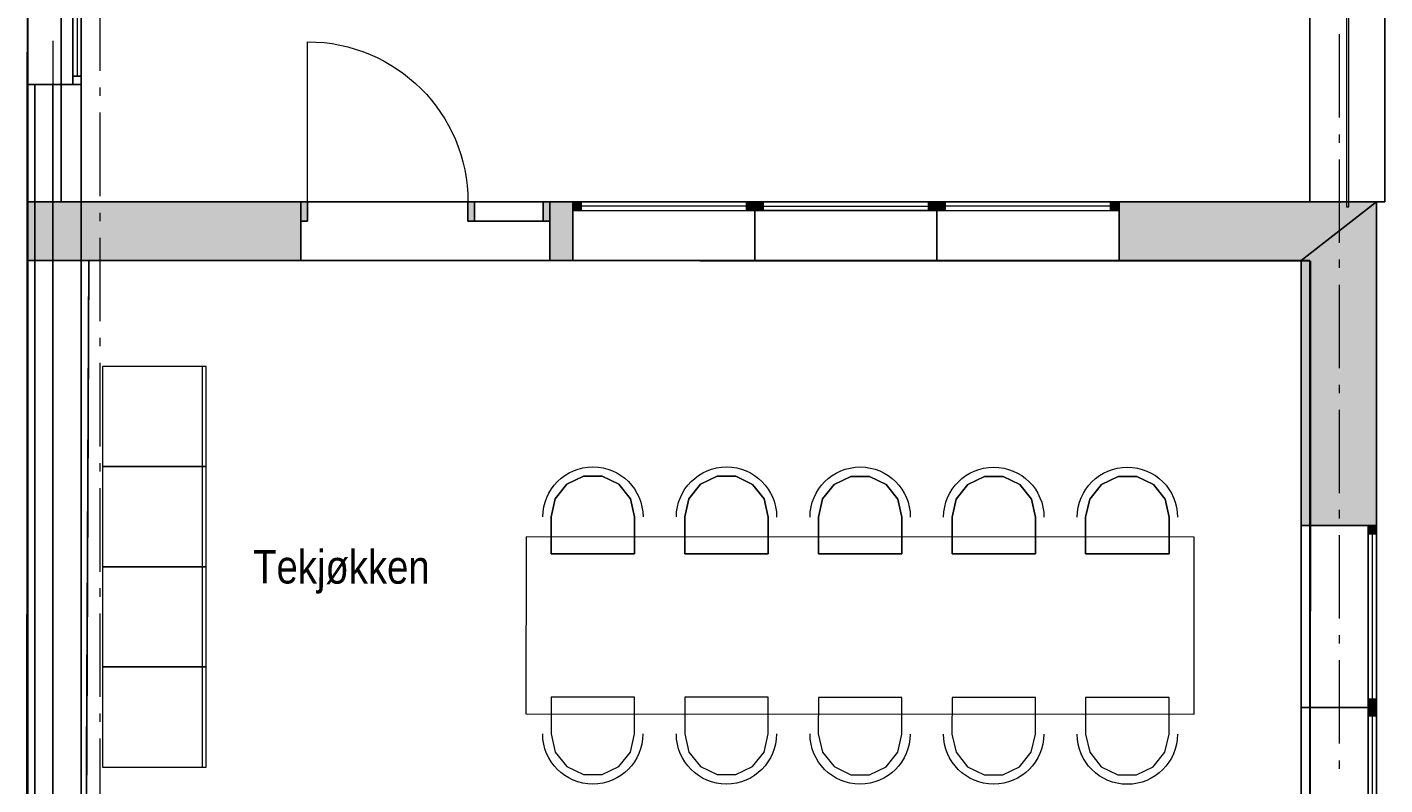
# Model space of a CAD drawing. Extents: x 16 to 1175, y 16 to 826.
# Tile 211 of 217: x 952 to 1068, y 366 to 431. Entities that reach past the tile are written whole.
import ezdxf

# ---------------------------------------------------------------- set-up
doc = ezdxf.new("R2010")
doc.units = 0
doc.header["$MEASUREMENT"] = 0
doc.layers.add('Layer 1', color=7, linetype='Continuous', lineweight=0)

# ---------------------------------------------------------------- blocks, each defined once
blk = doc.blocks.new('Block_70')
at = {"layer": 'Layer 1', "color": 18, "lineweight": 5, "true_color": 0x000000}
blk.add_open_spline([(976.1, 429.35), (983.62, 429.35), (989.71, 423.26), (989.71, 415.75)], degree=3, dxfattribs=at)
blk = doc.blocks.new('Block_140')
at = {"layer": 'Layer 1', "color": 18, "lineweight": 5, "true_color": 0x000000}
blk.add_open_spline([(1049.91, 370.56), (1049.91, 368.21), (1048, 366.31), (1045.65, 366.31), (1043.31, 366.31), (1041.4, 368.21), (1041.4, 370.56), (1041.4, 370.56), (1041.4, 370.56), (1041.4, 370.56)], degree=3, knots=[0, 0, 0, 0, 1, 1, 1, 2, 2, 2, 3, 3, 3, 3], dxfattribs=at)
blk = doc.blocks.new('Block_141')
at = {"layer": 'Layer 1', "color": 18, "lineweight": 5, "true_color": 0x000000}
blk.add_open_spline([(1038.57, 370.57), (1038.57, 368.22), (1036.66, 366.32), (1034.32, 366.32), (1031.97, 366.32), (1030.06, 368.22), (1030.06, 370.57), (1030.06, 370.57), (1030.06, 370.57), (1030.06, 370.57)], degree=3, knots=[0, 0, 0, 0, 1, 1, 1, 2, 2, 2, 3, 3, 3, 3], dxfattribs=at)
blk = doc.blocks.new('Block_142')
at = {"layer": 'Layer 1', "color": 18, "lineweight": 5, "true_color": 0x000000}
blk.add_open_spline([(1027.23, 370.57), (1027.23, 368.23), (1025.32, 366.32), (1022.98, 366.32), (1020.63, 366.32), (1018.73, 368.23), (1018.73, 370.57), (1018.73, 370.58), (1018.73, 370.58), (1018.73, 370.58)], degree=3, knots=[0, 0, 0, 0, 1, 1, 1, 2, 2, 2, 3, 3, 3, 3], dxfattribs=at)
blk = doc.blocks.new('Block_143')
at = {"layer": 'Layer 1', "color": 18, "lineweight": 5, "true_color": 0x000000}
blk.add_open_spline([(1015.89, 370.58), (1015.89, 368.23), (1013.99, 366.33), (1011.64, 366.33), (1009.29, 366.33), (1007.39, 368.23), (1007.39, 370.58), (1007.39, 370.58), (1007.39, 370.58), (1007.39, 370.58)], degree=3, knots=[0, 0, 0, 0, 1, 1, 1, 2, 2, 2, 3, 3, 3, 3], dxfattribs=at)
blk = doc.blocks.new('Block_144')
at = {"layer": 'Layer 1', "color": 18, "lineweight": 5, "true_color": 0x000000}
blk.add_open_spline([(1004.55, 370.58), (1004.55, 368.24), (1002.65, 366.33), (1000.3, 366.33), (997.95, 366.33), (996.05, 368.24), (996.05, 370.58), (996.05, 370.59), (996.05, 370.59), (996.05, 370.59)], degree=3, knots=[0, 0, 0, 0, 1, 1, 1, 2, 2, 2, 3, 3, 3, 3], dxfattribs=at)
blk = doc.blocks.new('Block_145')
at = {"layer": 'Layer 1', "color": 18, "lineweight": 5, "true_color": 0x000000}
blk.add_open_spline([(1041.41, 388.99), (1041.41, 391.34), (1043.32, 393.24), (1045.66, 393.24), (1048.01, 393.24), (1049.91, 391.34), (1049.91, 388.99)], degree=3, knots=[0, 0, 0, 0, 1, 1, 1, 2, 2, 2, 2], dxfattribs=at)
blk = doc.blocks.new('Block_146')
at = {"layer": 'Layer 1', "color": 18, "lineweight": 5, "true_color": 0x000000}
blk.add_open_spline([(1030.07, 389), (1030.07, 391.34), (1031.98, 393.24), (1034.32, 393.24), (1036.67, 393.24), (1038.58, 391.34), (1038.58, 388.99)], degree=3, knots=[0, 0, 0, 0, 1, 1, 1, 2, 2, 2, 2], dxfattribs=at)
blk = doc.blocks.new('Block_147')
at = {"layer": 'Layer 1', "color": 18, "lineweight": 5, "true_color": 0x000000}
blk.add_open_spline([(1018.73, 389), (1018.74, 391.35), (1020.64, 393.25), (1022.99, 393.25), (1025.34, 393.25), (1027.24, 391.35), (1027.24, 389)], degree=3, knots=[0, 0, 0, 0, 1, 1, 1, 2, 2, 2, 2], dxfattribs=at)
blk = doc.blocks.new('Block_148')
at = {"layer": 'Layer 1', "color": 18, "lineweight": 5, "true_color": 0x000000}
blk.add_open_spline([(1007.39, 389.01), (1007.4, 391.35), (1009.3, 393.26), (1011.65, 393.26), (1014, 393.26), (1015.9, 391.35), (1015.9, 389)], degree=3, knots=[0, 0, 0, 0, 1, 1, 1, 2, 2, 2, 2], dxfattribs=at)
blk = doc.blocks.new('Block_149')
at = {"layer": 'Layer 1', "color": 18, "lineweight": 5, "true_color": 0x000000}
blk.add_open_spline([(996.06, 389.01), (996.06, 391.36), (997.96, 393.26), (1000.31, 393.26), (1002.66, 393.26), (1004.56, 391.36), (1004.56, 389.01)], degree=3, knots=[0, 0, 0, 0, 1, 1, 1, 2, 2, 2, 2], dxfattribs=at)
blk = doc.blocks.new('Block_171')
at = {"layer": 'Layer 1', "insert": (971.48, 382.51), "char_height": 0.2, "attachment_point": 7, "rotation": 359.9}
blk.add_mtext('\\C18;\\c0;\\FArial Narrow|b0|i0|c1;\\H2.833315;\\W1.000002;Tekjøkken', dxfattribs=at)
blk = doc.blocks.new('Block_0')
at = {"layer": 'Layer 1', "true_color": 0x000000, "transparency": 33554687}
for points in [[(952.32, 415.75), (975.53, 415.75), (975.53, 410.79), (952.32, 410.79), (952.32, 415.75)], [(975.53, 415.75), (975.53, 414.12), (976.1, 414.12), (976.1, 415.75), (975.53, 415.75)], [(990.27, 414.12), (990.27, 415.75), (989.71, 415.75), (989.71, 414.12), (990.27, 414.12)], [(996.65, 414.12), (996.65, 415.75), (996.08, 415.75), (996.08, 414.12), (996.65, 414.12)], [(996.65, 415.75), (998.6, 415.75), (998.6, 410.79), (996.65, 410.79), (996.65, 415.75)], [(998.6, 415.04), (999.31, 415.04), (999.31, 415.75), (998.6, 415.75), (998.6, 415.04)], [(1014.05, 415.75), (1013.34, 415.75), (1013.34, 415.04), (1014.05, 415.04), (1014.05, 415.75)], [(1014.05, 415.75), (1014.05, 415.04), (1014.76, 415.04), (1014.76, 415.75), (1014.05, 415.75)], [(1029.5, 415.04), (1029.5, 415.75), (1028.79, 415.75), (1028.79, 415.04), (1029.5, 415.04)], [(1029.5, 415.04), (1030.21, 415.04), (1030.21, 415.75), (1029.5, 415.75), (1029.5, 415.04)], [(1044.95, 415.75), (1044.24, 415.75), (1044.24, 415.04), (1044.95, 415.04), (1044.95, 415.75)], [(1044.95, 415.75), (1066.8, 415.75), (1060.42, 410.79), (1044.95, 410.79), (1044.95, 415.75)], [(1066.8, 415.75), (1066.8, 388.28), (1060.42, 388.28), (1060.42, 410.79), (1066.8, 415.75)], [(1066.8, 388.28), (1066.09, 388.28), (1066.09, 387.57), (1066.8, 387.57), (1066.8, 388.28)], [(1066.09, 372.83), (1066.8, 372.83), (1066.8, 373.54), (1066.09, 373.54), (1066.09, 372.83)], [(1066.8, 372.83), (1066.09, 372.83), (1066.09, 372.13), (1066.8, 372.13), (1066.8, 372.83)]]:
    blk.add_hatch(color=18, dxfattribs=at).paths.add_polyline_path(points)
at = {"layer": 'Layer 1', "color": 18, "lineweight": 5, "true_color": 0x000000}
for p, q in [((1061.13, 508.42), (1061.13, 415.75)), ((1067.51, 415.75), (1067.51, 508.42)), ((955.17, 502.91), (955.18, 415.75)), ((1061.13, 415.75), (1061.13, 502.91)), ((1064.25, 502.21), (1064.25, 415.33)), ((1064.46, 415.33), (1064.46, 502.21)), ((952.29, 356.93), (952.36, 500.08)), ((976.1, 415.75), (976.1, 429.35)), ((975.53, 415.75), (952.32, 415.75)), ((952.32, 415.75), (952.32, 410.79)), ((955.18, 415.75), (1061.13, 415.75)), ((975.53, 415.75), (975.53, 414.12)), ((975.53, 415.75), (975.53, 414.12)), ((975.53, 415.75), (975.53, 414.12)), ((996.65, 415.75), (996.65, 414.12)), ((998.6, 415.75), (996.65, 415.75)), ((996.65, 415.75), (996.65, 414.12)), ((996.65, 415.75), (996.65, 414.12)), ((998.6, 415.75), (998.6, 415.04)), ((998.6, 415.75), (998.6, 415.04)), ((998.6, 415.75), (998.6, 415.04)), ((998.6, 415.04), (998.6, 410.79)), ((998.6, 415.04), (998.6, 410.79)), ((1014.05, 415.75), (1014.05, 415.04)), ((1014.05, 415.75), (1014.05, 415.04)), ((1014.05, 415.75), (1014.05, 415.04)), ((1014.05, 415.75), (1014.05, 415.04)), ((1014.05, 415.04), (1014.05, 410.79)), ((1014.05, 415.04), (1014.05, 410.79)), ((1029.5, 415.75), (1029.5, 415.04)), ((1029.5, 415.75), (1029.5, 415.04)), ((1029.5, 415.75), (1029.5, 415.04)), ((1029.5, 415.75), (1029.5, 415.04)), ((1029.5, 415.04), (1029.5, 410.79)), ((1029.5, 415.04), (1029.5, 410.79)), ((1044.95, 415.75), (1044.95, 415.04)), ((1066.8, 415.75), (1044.95, 415.75)), ((1044.95, 415.75), (1044.95, 415.04)), ((1044.95, 415.75), (1044.95, 415.04)), ((1044.95, 415.04), (1044.95, 410.79)), ((1044.95, 415.04), (1044.95, 410.79)), ((1061.13, 415.75), (1067.51, 415.75)), ((1064.25, 415.33), (1064.46, 415.33)), ((1066.8, 388.28), (1066.8, 415.75)), ((975.53, 414.12), (975.53, 410.79)), ((975.53, 414.12), (975.53, 410.79)), ((996.65, 414.12), (996.65, 410.79)), ((996.65, 414.12), (996.65, 410.79)), ((952.32, 410.79), (975.53, 410.79)), ((1061.13, 410.79), (954.49, 410.79)), ((954.49, 410.79), (954.5, 180.73)), ((957.53, 410.79), (957.32, 362.11)), ((1061.19, 410.73), (957.53, 410.79)), ((996.65, 410.79), (998.6, 410.79)), ((1044.95, 410.79), (1060.42, 410.79)), ((1060.42, 410.79), (1060.42, 388.28)), ((1061.13, 180.73), (1061.13, 410.79)), ((1061.13, 291.71), (1061.19, 410.73)), ((967.19, 401.79), (958.71, 401.79)), ((958.71, 401.79), (958.71, 393.28)), ((958.71, 401.79), (958.71, 393.28)), ((967.19, 393.28), (967.19, 401.79)), ((967.5, 393.28), (967.5, 401.79)), ((967.19, 393.28), (958.71, 393.28)), ((958.71, 393.28), (958.71, 384.78)), ((958.71, 393.28), (958.71, 384.78)), ((958.71, 393.28), (967.19, 393.28)), ((967.19, 384.78), (967.19, 393.28)), ((967.5, 384.78), (967.5, 393.28)), ((997.12, 390.55), (998.1, 391.78)), ((998.1, 391.78), (999.52, 392.46)), ((999.52, 392.46), (1001.1, 392.46)), ((1001.1, 392.46), (1002.52, 391.78)), ((1002.52, 391.78), (1003.5, 390.55)), ((1008.46, 390.54), (1009.44, 391.78)), ((1009.44, 391.78), (1010.86, 392.46)), ((1010.86, 392.46), (1012.44, 392.46)), ((1012.44, 392.46), (1013.86, 391.77)), ((1013.86, 391.77), (1014.84, 390.54)), ((1019.79, 390.54), (1020.78, 391.77)), ((1020.78, 391.77), (1022.2, 392.45)), ((1022.2, 392.45), (1023.78, 392.45)), ((1023.78, 392.45), (1025.2, 391.77)), ((1025.2, 391.77), (1026.18, 390.53)), ((1031.13, 390.53), (1032.12, 391.76)), ((1032.12, 391.76), (1033.54, 392.45)), ((1033.54, 392.45), (1035.11, 392.45)), ((1035.11, 392.45), (1036.54, 391.76)), ((1036.54, 391.76), (1037.52, 390.53)), ((1042.47, 390.53), (1043.45, 391.76)), ((1043.45, 391.76), (1044.88, 392.44)), ((1044.88, 392.44), (1046.45, 392.44)), ((1046.45, 392.44), (1047.87, 391.76)), ((1047.87, 391.76), (1048.86, 390.52)), ((996.76, 389.01), (997.12, 390.55)), ((1003.5, 390.55), (1003.85, 389.01)), ((1008.1, 389.01), (1008.46, 390.54)), ((1014.84, 390.54), (1015.19, 389)), ((1019.44, 389), (1019.79, 390.54)), ((1026.18, 390.53), (1026.53, 389)), ((1030.78, 389), (1031.13, 390.53)), ((1037.52, 390.53), (1037.87, 388.99)), ((1042.12, 388.99), (1042.47, 390.53)), ((1048.86, 390.52), (1049.21, 388.99)), ((996.76, 385.89), (996.76, 389.01)), ((1003.85, 389.01), (1003.85, 385.89)), ((1008.1, 385.89), (1008.1, 389.01)), ((1015.19, 389), (1015.19, 385.89)), ((1019.44, 385.88), (1019.44, 389)), ((1026.53, 389), (1026.53, 385.88)), ((1030.78, 385.88), (1030.78, 389)), ((1037.87, 388.99), (1037.87, 385.87)), ((1042.12, 385.87), (1042.12, 388.99)), ((1049.21, 388.99), (1049.21, 385.87)), ((1066.09, 388.28), (1060.42, 388.28)), ((1066.09, 388.28), (1060.42, 388.28)), ((1066.8, 388.28), (1066.09, 388.28)), ((1066.8, 388.28), (1066.09, 388.28)), ((1066.8, 388.28), (1066.09, 388.28)), ((994.64, 387.31), (994.63, 372.29)), ((1051.33, 387.28), (994.64, 387.31)), ((1051.32, 372.26), (1051.33, 387.28)), ((1003.85, 385.89), (996.76, 385.89)), ((1015.19, 385.89), (1008.1, 385.89)), ((1026.53, 385.88), (1019.44, 385.88)), ((1037.87, 385.87), (1030.78, 385.88)), ((1049.21, 385.87), (1042.12, 385.87)), ((967.19, 384.78), (958.71, 384.78)), ((958.71, 384.78), (958.71, 376.27)), ((958.71, 384.78), (958.71, 376.27)), ((958.71, 384.78), (967.19, 384.78)), ((967.19, 376.27), (967.19, 384.78)), ((967.5, 376.27), (967.5, 384.78)), ((967.19, 376.27), (958.71, 376.27)), ((958.71, 376.27), (958.71, 367.77)), ((958.71, 376.27), (958.71, 367.77)), ((958.71, 376.27), (967.19, 376.27)), ((967.19, 367.77), (967.19, 376.27)), ((967.5, 367.77), (967.5, 376.27)), ((1003.85, 373.7), (996.76, 373.71)), ((996.76, 373.71), (996.76, 370.59)), ((1003.84, 370.58), (1003.85, 373.7)), ((1015.18, 373.7), (1008.1, 373.7)), ((1008.1, 373.7), (1008.1, 370.58)), ((1015.18, 370.58), (1015.18, 373.7)), ((1019.44, 373.69), (1019.43, 370.58)), ((1026.52, 373.69), (1019.44, 373.69)), ((1026.52, 370.57), (1026.52, 373.69)), ((1030.78, 373.69), (1030.77, 370.57)), ((1037.86, 373.69), (1030.78, 373.69)), ((1037.86, 370.57), (1037.86, 373.69)), ((1049.2, 373.68), (1042.11, 373.68)), ((1042.11, 373.68), (1042.11, 370.56)), ((1049.2, 370.56), (1049.2, 373.68)), ((994.63, 372.29), (1051.32, 372.26)), ((1066.09, 372.83), (1060.42, 372.83)), ((1066.09, 372.83), (1060.42, 372.83)), ((1066.8, 372.83), (1066.09, 372.83)), ((1066.8, 372.83), (1066.09, 372.83)), ((1066.8, 372.83), (1066.09, 372.83)), ((1066.8, 372.83), (1066.09, 372.83)), ((996.76, 370.59), (997.11, 369.05)), ((1003.49, 369.05), (1003.84, 370.58)), ((1008.1, 370.58), (1008.45, 369.04)), ((1014.83, 369.04), (1015.18, 370.58)), ((1019.43, 370.58), (1019.79, 369.04)), ((1026.17, 369.04), (1026.52, 370.57)), ((1030.77, 370.57), (1031.12, 369.03)), ((1037.51, 369.03), (1037.86, 370.57)), ((1042.11, 370.56), (1042.46, 369.03)), ((1048.85, 369.03), (1049.2, 370.56)), ((997.11, 369.05), (998.09, 367.82)), ((1002.51, 367.81), (1003.49, 369.05)), ((1008.45, 369.04), (1009.43, 367.81)), ((1013.85, 367.81), (1014.83, 369.04)), ((1019.79, 369.04), (1020.77, 367.81)), ((1025.19, 367.8), (1026.17, 369.04)), ((1031.12, 369.03), (1032.1, 367.8)), ((1036.52, 367.8), (1037.51, 369.03)), ((1042.46, 369.03), (1043.44, 367.79)), ((1047.86, 367.79), (1048.85, 369.03)), ((958.71, 367.77), (967.19, 367.77)), ((998.09, 367.82), (999.51, 367.13)), ((1001.09, 367.13), (1002.51, 367.81)), ((1009.43, 367.81), (1010.85, 367.13)), ((1012.43, 367.13), (1013.85, 367.81)), ((1020.77, 367.81), (1022.19, 367.12)), ((1023.77, 367.12), (1025.19, 367.8)), ((1032.1, 367.8), (1033.52, 367.11)), ((1035.1, 367.11), (1036.52, 367.8)), ((1043.44, 367.79), (1044.86, 367.11)), ((1046.44, 367.11), (1047.86, 367.79)), ((999.51, 367.13), (1001.09, 367.13)), ((1010.85, 367.13), (1012.43, 367.13)), ((1022.19, 367.12), (1023.77, 367.12)), ((1033.52, 367.11), (1035.1, 367.11)), ((1044.86, 367.11), (1046.44, 367.11))]:
    blk.add_line(p, q, dxfattribs=at)
at = {"layer": 'Layer 1', "color": 18, "lineweight": 9, "true_color": 0x000000}
for p, q in [((952.36, 438.48), (952.36, 425.73)), ((956.18, 426.44), (956.18, 437.77)), ((956.54, 437.77), (956.54, 426.44)), ((956.89, 438.48), (956.89, 425.73)), ((956.89, 437.77), (956.89, 426.44)), ((956.18, 425.73), (956.18, 426.44)), ((956.18, 426.44), (956.89, 426.44)), ((956.89, 426.44), (956.89, 425.73)), ((975.53, 415.75), (976.1, 415.75)), ((975.53, 414.12), (975.53, 415.75)), ((976.1, 415.75), (976.1, 414.12)), ((976.1, 415.75), (989.71, 415.75)), ((989.71, 414.12), (989.71, 415.75)), ((989.71, 415.75), (990.27, 415.75)), ((990.27, 414.12), (990.27, 415.75)), ((990.27, 415.75), (996.08, 415.75)), ((990.27, 415.75), (990.27, 414.12)), ((996.08, 415.75), (996.08, 414.12)), ((996.08, 414.12), (996.08, 415.75)), ((996.08, 415.75), (996.65, 415.75)), ((996.65, 415.75), (996.65, 414.12)), ((1014.05, 415.75), (998.6, 415.75)), ((999.31, 415.75), (998.6, 415.75)), ((998.6, 415.04), (999.31, 415.04)), ((999.31, 415.04), (999.31, 415.75)), ((1013.34, 415.75), (999.31, 415.75)), ((1013.34, 415.39), (999.31, 415.39)), ((999.31, 415.04), (1013.34, 415.04)), ((1014.05, 415.75), (1013.34, 415.75)), ((1013.34, 415.75), (1013.34, 415.04)), ((1013.34, 415.04), (1014.05, 415.04)), ((1014.05, 415.75), (1029.5, 415.75)), ((1014.05, 415.75), (1014.76, 415.75)), ((1014.76, 415.04), (1014.05, 415.04)), ((1014.76, 415.75), (1014.76, 415.04)), ((1014.76, 415.75), (1028.79, 415.75)), ((1014.76, 415.39), (1028.79, 415.39)), ((1028.79, 415.04), (1014.76, 415.04)), ((1028.79, 415.04), (1028.79, 415.75)), ((1028.79, 415.75), (1029.5, 415.75)), ((1029.5, 415.04), (1028.79, 415.04)), ((1044.95, 415.75), (1029.5, 415.75)), ((1030.21, 415.75), (1029.5, 415.75)), ((1029.5, 415.04), (1030.21, 415.04)), ((1030.21, 415.04), (1030.21, 415.75)), ((1044.24, 415.75), (1030.21, 415.75)), ((1044.24, 415.39), (1030.21, 415.39)), ((1030.21, 415.04), (1044.24, 415.04)), ((1044.95, 415.75), (1044.24, 415.75)), ((1044.24, 415.75), (1044.24, 415.04)), ((1044.24, 415.04), (1044.95, 415.04)), ((976.1, 414.12), (975.53, 414.12)), ((990.27, 414.12), (989.71, 414.12)), ((996.08, 414.12), (990.27, 414.12)), ((996.65, 414.12), (996.08, 414.12)), ((1014.05, 410.79), (998.6, 410.79)), ((1014.05, 410.79), (1029.5, 410.79)), ((1044.95, 410.79), (1029.5, 410.79)), ((1060.42, 388.28), (1060.42, 372.83)), ((1066.09, 387.57), (1066.09, 388.28)), ((1066.8, 388.28), (1066.8, 372.83)), ((1066.8, 388.28), (1066.8, 387.57)), ((1066.8, 387.57), (1066.09, 387.57)), ((1066.09, 373.54), (1066.09, 387.57)), ((1066.44, 387.57), (1066.44, 373.54)), ((1066.8, 387.57), (1066.8, 373.54)), ((1066.09, 372.83), (1066.09, 373.54)), ((1066.09, 373.54), (1066.8, 373.54)), ((1066.8, 373.54), (1066.8, 372.83)), ((1060.42, 372.83), (1060.42, 357.39)), ((1066.09, 372.13), (1066.09, 372.83)), ((1066.8, 372.13), (1066.09, 372.13)), ((1066.09, 358.09), (1066.09, 372.13)), ((1066.44, 372.13), (1066.44, 358.09)), ((1066.8, 372.83), (1066.8, 357.39)), ((1066.8, 372.83), (1066.8, 372.13)), ((1066.8, 372.13), (1066.8, 358.09))]:
    blk.add_line(p, q, dxfattribs=at)
at = {"layer": 'Layer 1', "color": 253, "lineweight": 9, "true_color": 0xb4b4b4}
for p, q in [((958.46, 433.97), (958.46, 426.88)), ((1063.62, 429.99), (1063.62, 422.91)), ((954.48, 429.42), (954.48, 422.34)), ((958.46, 425.47), (958.46, 424.76)), ((958.46, 423.34), (958.46, 416.25)), ((954.48, 420.92), (954.48, 420.21)), ((1063.62, 421.49), (1063.62, 420.78)), ((1063.62, 419.36), (1063.62, 412.28)), ((954.48, 418.79), (954.48, 411.71)), ((958.46, 414.84), (958.46, 414.13)), ((958.46, 412.71), (958.46, 405.62)), ((954.48, 410.29), (954.48, 409.58)), ((1063.62, 410.86), (1063.62, 410.15)), ((954.48, 408.16), (954.48, 401.08)), ((1063.62, 408.73), (1063.62, 401.65)), ((958.46, 404.21), (958.46, 403.5)), ((958.46, 402.08), (958.46, 394.99)), ((1063.62, 400.23), (1063.62, 399.52)), ((954.48, 399.66), (954.48, 398.95)), ((954.48, 397.53), (954.48, 390.45)), ((1063.62, 398.1), (1063.62, 391.02)), ((958.46, 393.58), (958.46, 392.87)), ((958.46, 391.45), (958.46, 384.36)), ((1063.62, 389.6), (1063.62, 388.89)), ((954.48, 389.03), (954.48, 388.32)), ((1063.62, 387.47), (1063.62, 380.39)), ((954.48, 386.9), (954.48, 379.82)), ((958.46, 382.95), (958.46, 382.24)), ((958.46, 380.82), (958.46, 373.73)), ((954.48, 378.4), (954.48, 377.69)), ((1063.62, 378.97), (1063.62, 378.26)), ((1063.62, 376.84), (1063.62, 369.76)), ((954.48, 376.27), (954.48, 369.19)), ((958.46, 372.32), (958.46, 371.61)), ((958.46, 370.19), (958.46, 363.1)), ((954.48, 367.77), (954.48, 367.06)), ((1063.62, 368.34), (1063.62, 367.63))]:
    blk.add_line(p, q, dxfattribs=at)
at = {"layer": 'Layer 1', "color": 250, "lineweight": 5, "true_color": 0x353535}
blk.add_line((952.95, 425.73), (952.36, 425.73), dxfattribs=at)
blk.add_line((952.95, 425.73), (952.36, 425.73), dxfattribs=at)
at = {"layer": 'Layer 1', "color": 18, "lineweight": 13, "true_color": 0x000000}
for p, q in [((952.36, 425.73), (952.36, 356.05)), ((954.48, 425.73), (952.95, 425.73)), ((954.48, 425.73), (952.95, 425.73)), ((956.18, 425.73), (954.48, 425.73)), ((956.18, 425.73), (954.48, 425.73)), ((956.89, 425.73), (956.18, 425.73)), ((956.89, 425.73), (956.18, 425.73)), ((956.89, 425.73), (956.18, 425.73)), ((956.89, 356.05), (956.89, 425.73))]:
    blk.add_line(p, q, dxfattribs=at)
at = {"layer": 'Layer 1'}
for points in [[(1067.51, 415.75), (1061.13, 415.75), (1061.13, 508.42), (1067.51, 508.42), (1067.51, 415.75)], [(955.18, 415.75), (955.17, 502.91), (1061.13, 502.91), (1061.13, 415.75), (955.18, 415.75)], [(1064.25, 415.33), (1064.46, 415.33), (1064.46, 502.21), (1064.25, 502.21), (1064.25, 415.33)], [(956.89, 425.73), (952.36, 425.73), (952.36, 438.48), (956.89, 438.48), (956.89, 425.73)], [(956.89, 437.77), (956.18, 437.77), (956.18, 426.44), (956.89, 426.44), (956.89, 437.77)], [(956.18, 425.73), (956.89, 425.73), (956.89, 426.44), (956.18, 426.44), (956.18, 425.73)], [(952.36, 425.73), (952.95, 425.73), (952.95, 356.05), (952.36, 356.05), (952.36, 425.73)], [(954.48, 425.73), (954.48, 356.05), (952.95, 356.05), (952.95, 425.73), (954.48, 425.73)], [(956.89, 425.73), (956.89, 356.05), (954.48, 356.05), (954.48, 425.73), (956.89, 425.73)], [(952.32, 415.75), (975.53, 415.75), (975.53, 410.79), (952.32, 410.79), (952.32, 415.75)], [(975.53, 415.75), (996.65, 415.75), (996.65, 410.79), (975.53, 410.79), (975.53, 415.75)], [(975.53, 415.75), (975.53, 414.12), (976.1, 414.12), (976.1, 415.75), (975.53, 415.75)], [(990.27, 414.12), (990.27, 415.75), (989.71, 415.75), (989.71, 414.12), (990.27, 414.12)], [(996.08, 414.12), (996.08, 415.75), (990.27, 415.75), (990.27, 414.12), (996.08, 414.12)], [(996.65, 414.12), (996.65, 415.75), (996.08, 415.75), (996.08, 414.12), (996.65, 414.12)], [(996.65, 415.75), (998.6, 415.75), (998.6, 410.79), (996.65, 410.79), (996.65, 415.75)], [(998.6, 415.75), (1014.05, 415.75), (1014.05, 410.79), (998.6, 410.79), (998.6, 415.75)], [(998.6, 415.04), (999.31, 415.04), (999.31, 415.75), (998.6, 415.75), (998.6, 415.04)], [(1013.34, 415.75), (999.31, 415.75), (999.31, 415.04), (1013.34, 415.04), (1013.34, 415.75)], [(1014.05, 415.75), (1013.34, 415.75), (1013.34, 415.04), (1014.05, 415.04), (1014.05, 415.75)], [(1029.5, 415.75), (1029.5, 410.79), (1014.05, 410.79), (1014.05, 415.75), (1029.5, 415.75)], [(1014.05, 415.75), (1014.05, 415.04), (1014.76, 415.04), (1014.76, 415.75), (1014.05, 415.75)], [(1014.76, 415.75), (1014.76, 415.04), (1028.79, 415.04), (1028.79, 415.75), (1014.76, 415.75)], [(1029.5, 415.04), (1029.5, 415.75), (1028.79, 415.75), (1028.79, 415.04), (1029.5, 415.04)], [(1029.5, 415.75), (1044.95, 415.75), (1044.95, 410.79), (1029.5, 410.79), (1029.5, 415.75)], [(1029.5, 415.04), (1030.21, 415.04), (1030.21, 415.75), (1029.5, 415.75), (1029.5, 415.04)], [(1044.24, 415.75), (1030.21, 415.75), (1030.21, 415.04), (1044.24, 415.04), (1044.24, 415.75)], [(1044.95, 415.75), (1044.24, 415.75), (1044.24, 415.04), (1044.95, 415.04), (1044.95, 415.75)], [(1044.95, 415.75), (1066.8, 415.75), (1060.42, 410.79), (1044.95, 410.79), (1044.95, 415.75)], [(1066.8, 415.75), (1066.8, 388.28), (1060.42, 388.28), (1060.42, 410.79), (1066.8, 415.75)], [(954.5, 180.73), (954.49, 410.79), (1061.13, 410.79), (1061.13, 180.73), (954.5, 180.73)], [(982.23, 291.75), (982.12, 362.15), (957.32, 362.11), (957.53, 410.79), (1061.19, 410.73), (1061.13, 291.71), (982.23, 291.75)], [(967.5, 393.28), (967.5, 401.79), (958.71, 401.79), (958.71, 393.28), (967.5, 393.28)], [(967.5, 384.78), (967.5, 393.28), (958.71, 393.28), (958.71, 384.78), (967.5, 384.78)], [(1003.85, 385.89), (1003.85, 389.01), (1003.5, 390.55), (1002.52, 391.78), (1001.1, 392.46), (999.52, 392.46), (998.1, 391.78), (997.12, 390.55), (996.76, 389.01), (996.76, 385.89), (1003.85, 385.89)], [(1015.19, 385.89), (1015.19, 389), (1014.84, 390.54), (1013.86, 391.77), (1012.44, 392.46), (1010.86, 392.46), (1009.44, 391.78), (1008.46, 390.54), (1008.1, 389.01), (1008.1, 385.89), (1015.19, 385.89)], [(1026.53, 385.88), (1026.53, 389), (1026.18, 390.53), (1025.2, 391.77), (1023.78, 392.45), (1022.2, 392.45), (1020.78, 391.77), (1019.79, 390.54), (1019.44, 389), (1019.44, 385.88), (1026.53, 385.88)], [(1037.87, 385.87), (1037.87, 388.99), (1037.52, 390.53), (1036.54, 391.76), (1035.11, 392.45), (1033.54, 392.45), (1032.12, 391.76), (1031.13, 390.53), (1030.78, 389), (1030.78, 385.88), (1037.87, 385.87)], [(1049.21, 385.87), (1049.21, 388.99), (1048.86, 390.52), (1047.87, 391.76), (1046.45, 392.44), (1044.88, 392.44), (1043.45, 391.76), (1042.47, 390.53), (1042.12, 388.99), (1042.12, 385.87), (1049.21, 385.87)], [(1066.8, 372.83), (1060.42, 372.83), (1060.42, 388.28), (1066.8, 388.28), (1066.8, 372.83)], [(1066.8, 388.28), (1066.09, 388.28), (1066.09, 387.57), (1066.8, 387.57), (1066.8, 388.28)], [(1051.33, 387.28), (994.64, 387.31), (994.63, 372.29), (1051.32, 372.26), (1051.33, 387.28)], [(1066.8, 387.57), (1066.09, 387.57), (1066.09, 373.54), (1066.8, 373.54), (1066.8, 387.57)], [(967.5, 376.27), (967.5, 384.78), (958.71, 384.78), (958.71, 376.27), (967.5, 376.27)], [(967.5, 367.77), (967.5, 376.27), (958.71, 376.27), (958.71, 367.77), (967.5, 367.77)], [(1003.85, 373.7), (996.76, 373.71), (996.76, 370.59), (997.11, 369.05), (998.09, 367.82), (999.51, 367.13), (1001.09, 367.13), (1002.51, 367.81), (1003.49, 369.05), (1003.84, 370.58), (1003.85, 373.7)], [(1015.18, 373.7), (1008.1, 373.7), (1008.1, 370.58), (1008.45, 369.04), (1009.43, 367.81), (1010.85, 367.13), (1012.43, 367.13), (1013.85, 367.81), (1014.83, 369.04), (1015.18, 370.58), (1015.18, 373.7)], [(1026.52, 373.69), (1019.44, 373.69), (1019.43, 370.58), (1019.79, 369.04), (1020.77, 367.81), (1022.19, 367.12), (1023.77, 367.12), (1025.19, 367.8), (1026.17, 369.04), (1026.52, 370.57), (1026.52, 373.69)], [(1037.86, 373.69), (1030.78, 373.69), (1030.77, 370.57), (1031.12, 369.03), (1032.1, 367.8), (1033.52, 367.11), (1035.1, 367.11), (1036.52, 367.8), (1037.51, 369.03), (1037.86, 370.57), (1037.86, 373.69)], [(1049.2, 373.68), (1042.11, 373.68), (1042.11, 370.56), (1042.46, 369.03), (1043.44, 367.79), (1044.86, 367.11), (1046.44, 367.11), (1047.86, 367.79), (1048.85, 369.03), (1049.2, 370.56), (1049.2, 373.68)], [(1066.09, 372.83), (1066.8, 372.83), (1066.8, 373.54), (1066.09, 373.54), (1066.09, 372.83)], [(1066.8, 357.39), (1060.42, 357.39), (1060.42, 372.83), (1066.8, 372.83), (1066.8, 357.39)], [(1066.8, 372.83), (1066.09, 372.83), (1066.09, 372.13), (1066.8, 372.13), (1066.8, 372.83)], [(1066.8, 372.13), (1066.09, 372.13), (1066.09, 358.09), (1066.8, 358.09), (1066.8, 372.13)]]:
    blk.add_lwpolyline(points, dxfattribs=at)
blk.add_open_spline([(330.11, 604.63), (330.11, 604.63), (634.65, 741.42), (634.65, 741.42), (634.65, 741.42), (665.43, 672.9), (665.43, 672.9), (665.43, 672.9), (711.77, 569.73), (711.77, 569.73), (711.77, 569.73), (743.01, 500.18), (743.01, 500.18), (743.01, 500.18), (952.36, 500.08), (952.36, 500.08), (952.36, 500.08), (952.29, 356.93), (952.29, 356.93), (952.29, 356.93), (846.41, 356.99), (846.41, 356.99), (846.41, 356.99), (843.58, 356.99), (843.58, 356.99), (843.58, 356.99), (461.89, 357.18), (461.89, 357.18), (461.89, 357.18), (461.96, 502.91), (461.96, 502.91), (461.96, 502.91), (330.06, 502.98), (330.06, 502.98), (330.06, 502.98), (330.11, 604.63), (330.11, 604.63)], degree=3, knots=[0, 0, 0, 0, 1, 1, 1, 2, 2, 2, 3, 3, 3, 4, 4, 4, 5, 5, 5, 6, 6, 6, 7, 7, 7, 8, 8, 8, 9, 9, 9, 10, 10, 10, 11, 11, 11, 12, 12, 12, 12], dxfattribs=at)
for name in ['Block_70', 'Block_140', 'Block_141', 'Block_142', 'Block_143', 'Block_144', 'Block_145', 'Block_146', 'Block_147', 'Block_148', 'Block_149', 'Block_171']:
    blk.add_blockref(name, (0, 0), dxfattribs=at)

msp = doc.modelspace()

# ---------------------------------------------------------------- block references
at = {"layer": 'Layer 1'}
msp.add_blockref('Block_0', (0, 0), dxfattribs=at)

doc.saveas('drawing.dxf')
